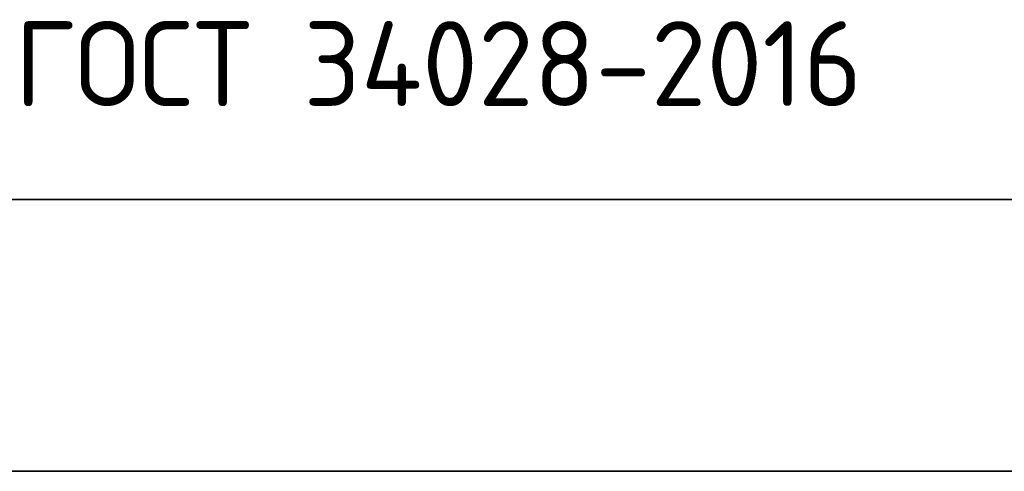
# Model space of a CAD drawing. Header units: metres. Extents: x -38 to 100, y -15 to 21.
# Tile 189 of 246: x 72.92 to 75.82, y 5.78 to 7.11. Entities that reach past the tile are written whole.
import ezdxf

# ---------------------------------------------------------------- set-up
doc = ezdxf.new("R2010")
doc.units = ezdxf.units.M
doc.layers.add('XR$5$Текст_ примечание', color=7, linetype='Continuous', lineweight=13)
doc.layers.add('XR$7$Текст_ примечание', color=7, linetype='Continuous', lineweight=13)
doc.styles.add('ISOCPEUR', font='txt')

msp = doc.modelspace()

# ---------------------------------------------------------------- linework, layer by layer
at = {"layer": 'XR$5$Текст_ примечание', "color": 7, "linetype": 'Continuous', "lineweight": 35, "transparency": 33554687}
for p, q in [((70.4757, 6.5764), (88.9757, 6.5764)), ((70.4757, 5.7764), (88.9757, 5.7764))]:
    msp.add_line(p, q, dxfattribs=at)
at = {"layer": 'XR$5$Текст_ примечание', "color": 7, "linetype": 'Continuous', "lineweight": 13, "transparency": 33554687}
msp.add_line((88.9757, 6.5764), (70.4757, 6.5764), dxfattribs=at)
at = {"layer": 'XR$7$Текст_ примечание', "color": 7, "linetype": 'Continuous', "lineweight": 35, "transparency": 33554687}
for p, q in [((70.4757, 6.5764), (88.9757, 6.5764)), ((70.4757, 5.7764), (88.9757, 5.7764))]:
    msp.add_line(p, q, dxfattribs=at)
at = {"layer": 'XR$7$Текст_ примечание', "color": 7, "linetype": 'Continuous', "lineweight": 13, "transparency": 33554687}
msp.add_line((88.9757, 6.5764), (70.4757, 6.5764), dxfattribs=at)

# ---------------------------------------------------------------- texts
at = {"layer": 'XR$5$Текст_ примечание', "color": 7, "linetype": 'Continuous', "lineweight": 35, "transparency": 33554687, "insert": (72.9066, 6.8514), "char_height": 0.25, "width": 2.743715, "attachment_point": 7, "style": 'ISOCPEUR'}
msp.add_mtext('\\W0.96;ГОСТ 34028-2016', dxfattribs=at)
at = {"layer": 'XR$7$Текст_ примечание', "color": 7, "linetype": 'Continuous', "lineweight": 35, "transparency": 33554687, "insert": (72.9066, 6.8514), "char_height": 0.25, "width": 2.743715, "attachment_point": 7, "style": 'ISOCPEUR'}
msp.add_mtext('\\W0.96;ГОСТ 34028-2016', dxfattribs=at)

doc.saveas('drawing.dxf')
